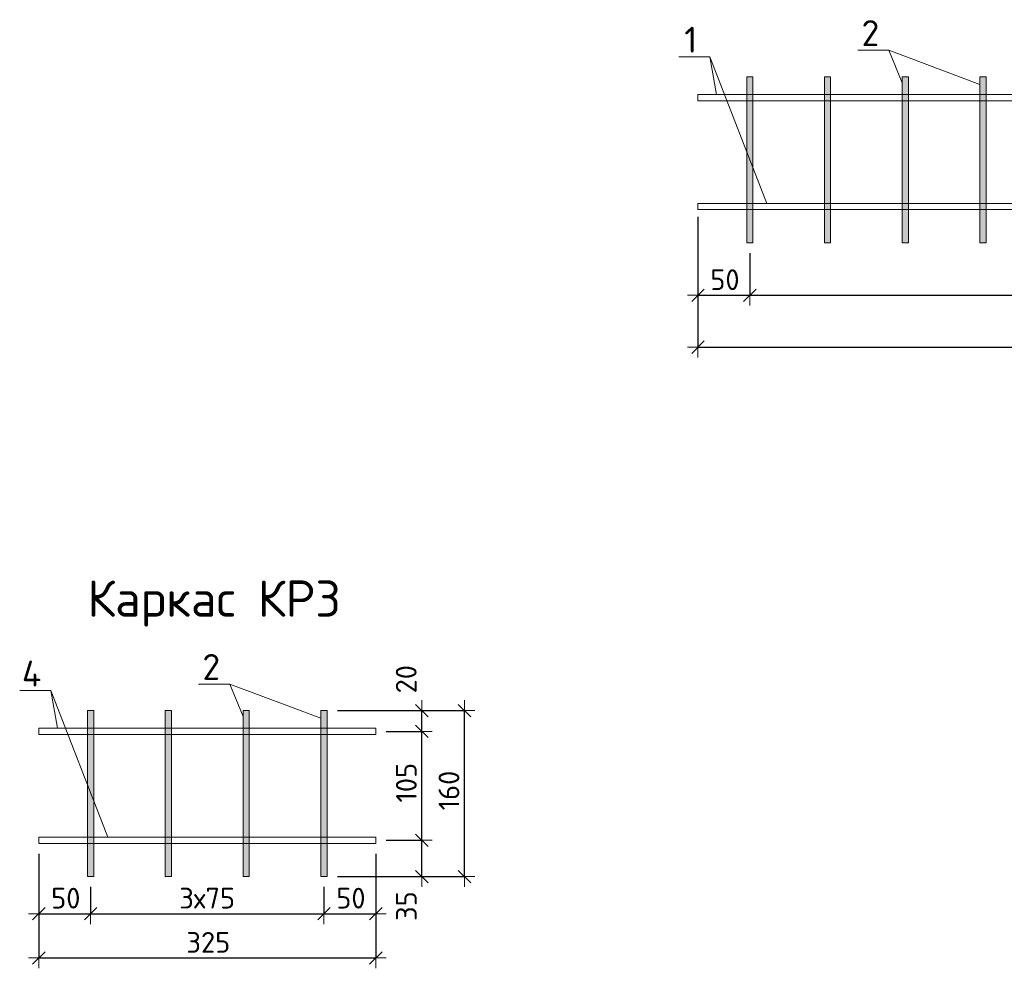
# Model space of a CAD drawing. Header units: metres. Extents: x -1482 to -20, y -441 to -9.
# Tile 2 of 4: x -1481.598 to -1480.648, y -439.471 to -438.556. Entities that reach past the tile are written whole.
import ezdxf

# ---------------------------------------------------------------- set-up
doc = ezdxf.new("R2010")
doc.units = ezdxf.units.M
doc.header["$PDMODE"] = 65
for name, color, linetype, lineweight in [('XR$2$STANDARD_1', 7, 'Continuous', 25), ('XR$2$Размерная линия (1)', 7, 'Continuous', 13), ('XR$2$Текст_ общее_1', 7, 'Continuous', 13), ('XR$2$Фундамент (1)_1', 7, 'Continuous', 35)]:
    doc.layers.add(name, color=color, linetype=linetype, lineweight=lineweight)
doc.styles.add('ISOCPEUR', font='txt')
doc.dimstyles.new('DIMSTYLE_2', dxfattribs={"dimtxt": 0.02, "dimasz": 0.02, "dimexe": 0, "dimexo": 0, "dimgap": 0.01, "dimtad": 2, "dimdec": 0, "dimlfac": 1000, "dimrnd": 5, "dimzin": 12, "dimdsep": 46, "dimtxsty": 'ISOCPEUR', "dimblk1": 'ALL_ML_STRICH', "dimblk2": 'ALL_ML_STRICH', "dimsah": 1, "dimcen": 0, "dimclrd": 7, "dimclre": 256, "dimclrt": 7, "dimadec": 0, "dimazin": 0, "dimtfac": 1, "dimtdec": 0, "dimtix": 1, "dimtmove": 2, "dimatfit": 3, "dimfxl": 0, "dimtzin": 0, "dimlwd": 0, "dimlwe": -3, "dimarcsym": 0})
doc.dimstyles.new('DIMSTYLE_3', dxfattribs={"dimtxt": 0.02, "dimasz": 0.02, "dimexe": 0, "dimexo": 0, "dimgap": 0.01, "dimtad": 2, "dimdec": 0, "dimlfac": 1000, "dimrnd": 5, "dimzin": 12, "dimdsep": 46, "dimtxsty": 'ISOCPEUR', "dimblk1": 'ALL_ML_STRICH', "dimblk2": 'ALL_ML_STRICH', "dimsah": 1, "dimcen": 0, "dimclrd": 7, "dimclre": 256, "dimclrt": 7, "dimadec": 0, "dimazin": 0, "dimtfac": 1, "dimtdec": 0, "dimtix": 1, "dimtmove": 2, "dimatfit": 3, "dimfxl": 0, "dimtzin": 0, "dimlwd": 0, "dimlwe": -3, "dimarcsym": 0})
doc.dimstyles.new('DIMSTYLE_5', dxfattribs={"dimtxt": 0.02, "dimasz": 0.02, "dimexe": 0, "dimexo": 0, "dimgap": 0.01, "dimtad": 2, "dimdec": 0, "dimlfac": 1000, "dimrnd": 5, "dimzin": 12, "dimdsep": 46, "dimtxsty": 'ISOCPEUR', "dimblk1": 'ALL_ML_STRICH', "dimblk2": 'ALL_ML_STRICH', "dimsah": 1, "dimcen": 0, "dimclrd": 7, "dimclre": 256, "dimclrt": 7, "dimadec": 0, "dimazin": 0, "dimtfac": 1, "dimtdec": 0, "dimtix": 1, "dimtmove": 2, "dimatfit": 3, "dimfxl": 0, "dimtvp": 1.2, "dimtzin": 0, "dimlwd": 0, "dimlwe": -3, "dimarcsym": 0})

# ---------------------------------------------------------------- blocks, each defined once
blk = doc.blocks.new('ALL_ML_STRICH')
at = {"color": 0, "linetype": 'ByBlock', "lineweight": -2}
for p, q in [((0, -0.5), (0, 0.5)), ((-1, 0), (0.5, 0)), ((-0.3, -0.3), (0.3, 0.3))]:
    blk.add_line(p, q, dxfattribs=at)
blk = doc.blocks.new('*D5')
at = {"layer": 'DEFPOINTS', "color": 7, "linetype": 'Continuous', "lineweight": 13, "transparency": 33554687}
for p in [(-1480.94341, -438.73945), (-1480.09341, -438.73945), (-1480.94341, -438.87209)]:
    blk.add_point(p, dxfattribs=at)
at = {"layer": 'XR$2$Размерная линия (1)', "color": 9, "linetype": 'Continuous', "lineweight": -2, "true_color": 0xc7c7c7, "transparency": 33554687}
for p, q in [((-1480.94341, -438.75945), (-1480.94341, -438.87209)), ((-1480.09341, -438.75945), (-1480.09341, -438.87209))]:
    blk.add_line(p, q, dxfattribs=at)
at = {"layer": 'XR$2$Размерная линия (1)', "color": 7, "linetype": 'Continuous', "lineweight": -2, "transparency": 33554687}
blk.add_line((-1480.94341, -438.87209), (-1480.09341, -438.87209), dxfattribs=at)
at = {"layer": 'XR$2$Размерная линия (1)', "color": 7, "linetype": 'Continuous', "lineweight": 13, "transparency": 33554687, "xscale": 0.02, "yscale": 0.02, "zscale": 0.02, "rotation": 180}
blk.add_blockref('ALL_ML_STRICH', (-1480.94341, -438.87209), dxfattribs=at)
at = {"layer": 'XR$2$Размерная линия (1)', "color": 7, "linetype": 'Continuous', "lineweight": 13, "transparency": 33554687, "xscale": 0.02, "yscale": 0.02, "zscale": 0.02}
blk.add_blockref('ALL_ML_STRICH', (-1480.09341, -438.87209), dxfattribs=at)
at = {"layer": 'XR$2$Размерная линия (1)', "color": 7, "linetype": 'Continuous', "lineweight": 13, "transparency": 33554687, "insert": (-1480.51741, -438.85709), "char_height": 0.02, "width": 0.06, "attachment_point": 5, "style": 'ISOCPEUR'}
blk.add_mtext('\\A1;{850}', dxfattribs=at)
blk = doc.blocks.new('*D6')
at = {"layer": 'DEFPOINTS', "color": 7, "linetype": 'Continuous', "lineweight": 13, "transparency": 33554687}
for p in [(-1480.94341, -438.73645), (-1480.89341, -438.77145), (-1480.94341, -438.82209)]:
    blk.add_point(p, dxfattribs=at)
at = {"layer": 'XR$2$Размерная линия (1)', "color": 9, "linetype": 'Continuous', "lineweight": -2, "true_color": 0xc7c7c7, "transparency": 33554687}
for p, q in [((-1480.94341, -438.74645), (-1480.94341, -438.82209)), ((-1480.89341, -438.78145), (-1480.89341, -438.82209))]:
    blk.add_line(p, q, dxfattribs=at)
at = {"layer": 'XR$2$Размерная линия (1)', "color": 7, "linetype": 'Continuous', "lineweight": -2, "transparency": 33554687}
blk.add_line((-1480.94341, -438.82209), (-1480.89341, -438.82209), dxfattribs=at)
at = {"layer": 'XR$2$Размерная линия (1)', "color": 7, "linetype": 'Continuous', "lineweight": 13, "transparency": 33554687, "xscale": 0.02, "yscale": 0.02, "zscale": 0.02, "rotation": 180}
blk.add_blockref('ALL_ML_STRICH', (-1480.94341, -438.82209), dxfattribs=at)
at = {"layer": 'XR$2$Размерная линия (1)', "color": 7, "linetype": 'Continuous', "lineweight": 13, "transparency": 33554687, "xscale": 0.02, "yscale": 0.02, "zscale": 0.02}
blk.add_blockref('ALL_ML_STRICH', (-1480.89341, -438.82209), dxfattribs=at)
at = {"layer": 'XR$2$Размерная линия (1)', "color": 7, "linetype": 'Continuous', "lineweight": 13, "transparency": 33554687, "insert": (-1480.91741, -438.80709), "char_height": 0.02, "width": 0.04, "attachment_point": 5, "style": 'ISOCPEUR'}
blk.add_mtext('\\A1;{50}', dxfattribs=at)
blk = doc.blocks.new('*D7')
at = {"layer": 'DEFPOINTS', "color": 7, "linetype": 'Continuous', "lineweight": 13, "transparency": 33554687}
for p in [(-1480.89341, -438.77145), (-1480.14341, -438.77145), (-1480.89341, -438.82209)]:
    blk.add_point(p, dxfattribs=at)
at = {"layer": 'XR$2$Размерная линия (1)', "color": 9, "linetype": 'Continuous', "lineweight": -2, "true_color": 0xc7c7c7, "transparency": 33554687}
for p, q in [((-1480.89341, -438.78145), (-1480.89341, -438.82209)), ((-1480.14341, -438.78145), (-1480.14341, -438.82209))]:
    blk.add_line(p, q, dxfattribs=at)
at = {"layer": 'XR$2$Размерная линия (1)', "color": 7, "linetype": 'Continuous', "lineweight": -2, "transparency": 33554687}
blk.add_line((-1480.89341, -438.82209), (-1480.14341, -438.82209), dxfattribs=at)
at = {"layer": 'XR$2$Размерная линия (1)', "color": 7, "linetype": 'Continuous', "lineweight": 13, "transparency": 33554687, "xscale": 0.02, "yscale": 0.02, "zscale": 0.02, "rotation": 180}
blk.add_blockref('ALL_ML_STRICH', (-1480.89341, -438.82209), dxfattribs=at)
at = {"layer": 'XR$2$Размерная линия (1)', "color": 7, "linetype": 'Continuous', "lineweight": 13, "transparency": 33554687, "xscale": 0.02, "yscale": 0.02, "zscale": 0.02}
blk.add_blockref('ALL_ML_STRICH', (-1480.14341, -438.82209), dxfattribs=at)
at = {"layer": 'XR$2$Размерная линия (1)', "color": 7, "linetype": 'Continuous', "lineweight": 13, "transparency": 33554687, "insert": (-1480.55041, -438.79709), "char_height": 0.02, "width": 0.001, "attachment_point": 1, "line_spacing_factor": 0.60241, "style": 'ISOCPEUR'}
blk.add_mtext('10х75', dxfattribs=at)
blk = doc.blocks.new('*D13')
at = {"layer": 'DEFPOINTS', "color": 7, "linetype": 'Continuous', "lineweight": 13, "transparency": 33554687}
for p in [(-1481.30113, -439.22257), (-1481.30113, -439.38257), (-1481.16858, -439.38257)]:
    blk.add_point(p, dxfattribs=at)
at = {"layer": 'XR$2$Размерная линия (1)', "color": 9, "linetype": 'Continuous', "lineweight": -2, "true_color": 0xc7c7c7, "transparency": 33554687}
for p, q in [((-1481.28113, -439.22257), (-1481.16858, -439.22257)), ((-1481.28113, -439.38257), (-1481.16858, -439.38257))]:
    blk.add_line(p, q, dxfattribs=at)
at = {"layer": 'XR$2$Размерная линия (1)', "color": 7, "linetype": 'Continuous', "lineweight": -2, "transparency": 33554687}
blk.add_line((-1481.16858, -439.38257), (-1481.16858, -439.22257), dxfattribs=at)
at = {"layer": 'XR$2$Размерная линия (1)', "color": 7, "linetype": 'Continuous', "lineweight": 13, "transparency": 33554687, "xscale": 0.02, "yscale": 0.02, "zscale": 0.02}
for p, rotation in [((-1481.16858, -439.22257), 90), ((-1481.16858, -439.38257), 270)]:
    blk.add_blockref('ALL_ML_STRICH', p, dxfattribs=dict(at, rotation=rotation))
at = {"layer": 'XR$2$Размерная линия (1)', "color": 7, "linetype": 'Continuous', "lineweight": 13, "transparency": 33554687, "insert": (-1481.18358, -439.29957), "char_height": 0.02, "width": 0.06, "attachment_point": 5, "rotation": 90, "style": 'ISOCPEUR'}
blk.add_mtext('\\A1;{160}', dxfattribs=at)
blk = doc.blocks.new('*D14')
at = {"layer": 'DEFPOINTS', "color": 7, "linetype": 'Continuous', "lineweight": 13, "transparency": 33554687}
for p in [(-1481.57913, -439.35057), (-1481.25413, -439.35057), (-1481.57913, -439.461)]:
    blk.add_point(p, dxfattribs=at)
at = {"layer": 'XR$2$Размерная линия (1)', "color": 9, "linetype": 'Continuous', "lineweight": -2, "true_color": 0xc7c7c7, "transparency": 33554687}
for p, q in [((-1481.57913, -439.37057), (-1481.57913, -439.461)), ((-1481.25413, -439.37057), (-1481.25413, -439.461))]:
    blk.add_line(p, q, dxfattribs=at)
at = {"layer": 'XR$2$Размерная линия (1)', "color": 7, "linetype": 'Continuous', "lineweight": -2, "transparency": 33554687}
blk.add_line((-1481.57913, -439.461), (-1481.25413, -439.461), dxfattribs=at)
at = {"layer": 'XR$2$Размерная линия (1)', "color": 7, "linetype": 'Continuous', "lineweight": 13, "transparency": 33554687, "xscale": 0.02, "yscale": 0.02, "zscale": 0.02, "rotation": 180}
blk.add_blockref('ALL_ML_STRICH', (-1481.57913, -439.461), dxfattribs=at)
at = {"layer": 'XR$2$Размерная линия (1)', "color": 7, "linetype": 'Continuous', "lineweight": 13, "transparency": 33554687, "xscale": 0.02, "yscale": 0.02, "zscale": 0.02}
blk.add_blockref('ALL_ML_STRICH', (-1481.25413, -439.461), dxfattribs=at)
at = {"layer": 'XR$2$Размерная линия (1)', "color": 7, "linetype": 'Continuous', "lineweight": 13, "transparency": 33554687, "insert": (-1481.41563, -439.446), "char_height": 0.02, "width": 0.06, "attachment_point": 5, "style": 'ISOCPEUR'}
blk.add_mtext('\\A1;{325}', dxfattribs=at)
blk = doc.blocks.new('*D15')
at = {"layer": 'DEFPOINTS', "color": 7, "linetype": 'Continuous', "lineweight": 13, "transparency": 33554687}
for p in [(-1481.25413, -439.34757), (-1481.30113, -439.38257), (-1481.20968, -439.38257)]:
    blk.add_point(p, dxfattribs=at)
at = {"layer": 'XR$2$Размерная линия (1)', "color": 9, "linetype": 'Continuous', "lineweight": -2, "true_color": 0xc7c7c7, "transparency": 33554687}
for p, q in [((-1481.24413, -439.34757), (-1481.20968, -439.34757)), ((-1481.29113, -439.38257), (-1481.20968, -439.38257))]:
    blk.add_line(p, q, dxfattribs=at)
at = {"layer": 'XR$2$Размерная линия (1)', "color": 7, "linetype": 'Continuous', "lineweight": -2, "transparency": 33554687}
blk.add_line((-1481.20968, -439.38257), (-1481.20968, -439.34757), dxfattribs=at)
at = {"layer": 'XR$2$Размерная линия (1)', "color": 7, "linetype": 'Continuous', "lineweight": 13, "transparency": 33554687, "xscale": 0.02, "yscale": 0.02, "zscale": 0.02}
for p, rotation in [((-1481.20968, -439.34757), 90), ((-1481.20968, -439.38257), 270)]:
    blk.add_blockref('ALL_ML_STRICH', p, dxfattribs=dict(at, rotation=rotation))
at = {"layer": 'XR$2$Размерная линия (1)', "color": 7, "linetype": 'Continuous', "lineweight": 13, "transparency": 33554687, "insert": (-1481.22465, -439.41102), "char_height": 0.02, "width": 0.04, "attachment_point": 5, "rotation": 90, "style": 'ISOCPEUR'}
blk.add_mtext('\\A1;{35}', dxfattribs=at)
blk = doc.blocks.new('*D16')
at = {"layer": 'DEFPOINTS', "color": 7, "linetype": 'Continuous', "lineweight": 13, "transparency": 33554687}
for p in [(-1481.25413, -439.24257), (-1481.25413, -439.34757), (-1481.20968, -439.34757)]:
    blk.add_point(p, dxfattribs=at)
at = {"layer": 'XR$2$Размерная линия (1)', "color": 9, "linetype": 'Continuous', "lineweight": -2, "true_color": 0xc7c7c7, "transparency": 33554687}
for p, q in [((-1481.24413, -439.24257), (-1481.20968, -439.24257)), ((-1481.24413, -439.34757), (-1481.20968, -439.34757))]:
    blk.add_line(p, q, dxfattribs=at)
at = {"layer": 'XR$2$Размерная линия (1)', "color": 7, "linetype": 'Continuous', "lineweight": -2, "transparency": 33554687}
blk.add_line((-1481.20968, -439.34757), (-1481.20968, -439.24257), dxfattribs=at)
at = {"layer": 'XR$2$Размерная линия (1)', "color": 7, "linetype": 'Continuous', "lineweight": 13, "transparency": 33554687, "xscale": 0.02, "yscale": 0.02, "zscale": 0.02}
for p, rotation in [((-1481.20968, -439.24257), 90), ((-1481.20968, -439.34757), 270)]:
    blk.add_blockref('ALL_ML_STRICH', p, dxfattribs=dict(at, rotation=rotation))
at = {"layer": 'XR$2$Размерная линия (1)', "color": 7, "linetype": 'Continuous', "lineweight": 13, "transparency": 33554687, "insert": (-1481.22468, -439.29207), "char_height": 0.02, "width": 0.06, "attachment_point": 5, "rotation": 90, "style": 'ISOCPEUR'}
blk.add_mtext('\\A1;{105}', dxfattribs=at)
blk = doc.blocks.new('*D17')
at = {"layer": 'DEFPOINTS', "color": 7, "linetype": 'Continuous', "lineweight": 13, "transparency": 33554687}
for p in [(-1481.30113, -439.22257), (-1481.25413, -439.24257), (-1481.20968, -439.24257)]:
    blk.add_point(p, dxfattribs=at)
at = {"layer": 'XR$2$Размерная линия (1)', "color": 9, "linetype": 'Continuous', "lineweight": -2, "true_color": 0xc7c7c7, "transparency": 33554687}
for p, q in [((-1481.29113, -439.22257), (-1481.20968, -439.22257)), ((-1481.24413, -439.24257), (-1481.20968, -439.24257))]:
    blk.add_line(p, q, dxfattribs=at)
at = {"layer": 'XR$2$Размерная линия (1)', "color": 7, "linetype": 'Continuous', "lineweight": -2, "transparency": 33554687}
blk.add_line((-1481.20968, -439.24257), (-1481.20968, -439.22257), dxfattribs=at)
at = {"layer": 'XR$2$Размерная линия (1)', "color": 7, "linetype": 'Continuous', "lineweight": 13, "transparency": 33554687, "xscale": 0.02, "yscale": 0.02, "zscale": 0.02}
for p, rotation in [((-1481.20968, -439.22257), 90), ((-1481.20968, -439.24257), 270)]:
    blk.add_blockref('ALL_ML_STRICH', p, dxfattribs=dict(at, rotation=rotation))
at = {"layer": 'XR$2$Размерная линия (1)', "color": 7, "linetype": 'Continuous', "lineweight": 13, "transparency": 33554687, "insert": (-1481.2248, -439.19228), "char_height": 0.02, "width": 0.04, "attachment_point": 5, "rotation": 90, "style": 'ISOCPEUR'}
blk.add_mtext('\\A1;{20}', dxfattribs=at)
blk = doc.blocks.new('*D18')
at = {"layer": 'DEFPOINTS', "color": 7, "linetype": 'Continuous', "lineweight": 13, "transparency": 33554687}
for p in [(-1481.57913, -439.35057), (-1481.52913, -439.38257), (-1481.57913, -439.41837)]:
    blk.add_point(p, dxfattribs=at)
at = {"layer": 'XR$2$Размерная линия (1)', "color": 9, "linetype": 'Continuous', "lineweight": -2, "true_color": 0xc7c7c7, "transparency": 33554687}
for p, q in [((-1481.57913, -439.36057), (-1481.57913, -439.41837)), ((-1481.52913, -439.39257), (-1481.52913, -439.41837))]:
    blk.add_line(p, q, dxfattribs=at)
at = {"layer": 'XR$2$Размерная линия (1)', "color": 7, "linetype": 'Continuous', "lineweight": -2, "transparency": 33554687}
blk.add_line((-1481.57913, -439.41837), (-1481.52913, -439.41837), dxfattribs=at)
at = {"layer": 'XR$2$Размерная линия (1)', "color": 7, "linetype": 'Continuous', "lineweight": 13, "transparency": 33554687, "xscale": 0.02, "yscale": 0.02, "zscale": 0.02, "rotation": 180}
blk.add_blockref('ALL_ML_STRICH', (-1481.57913, -439.41837), dxfattribs=at)
at = {"layer": 'XR$2$Размерная линия (1)', "color": 7, "linetype": 'Continuous', "lineweight": 13, "transparency": 33554687, "xscale": 0.02, "yscale": 0.02, "zscale": 0.02}
blk.add_blockref('ALL_ML_STRICH', (-1481.52913, -439.41837), dxfattribs=at)
at = {"layer": 'XR$2$Размерная линия (1)', "color": 7, "linetype": 'Continuous', "lineweight": 13, "transparency": 33554687, "insert": (-1481.55313, -439.40337), "char_height": 0.02, "width": 0.04, "attachment_point": 5, "style": 'ISOCPEUR'}
blk.add_mtext('\\A1;{50}', dxfattribs=at)
blk = doc.blocks.new('*D19')
at = {"layer": 'DEFPOINTS', "color": 7, "linetype": 'Continuous', "lineweight": 13, "transparency": 33554687}
for p in [(-1481.52913, -439.38257), (-1481.30413, -439.38257), (-1481.52913, -439.41837)]:
    blk.add_point(p, dxfattribs=at)
at = {"layer": 'XR$2$Размерная линия (1)', "color": 9, "linetype": 'Continuous', "lineweight": -2, "true_color": 0xc7c7c7, "transparency": 33554687}
for p, q in [((-1481.52913, -439.39257), (-1481.52913, -439.41837)), ((-1481.30413, -439.39257), (-1481.30413, -439.41837))]:
    blk.add_line(p, q, dxfattribs=at)
at = {"layer": 'XR$2$Размерная линия (1)', "color": 7, "linetype": 'Continuous', "lineweight": -2, "transparency": 33554687}
blk.add_line((-1481.52913, -439.41837), (-1481.30413, -439.41837), dxfattribs=at)
at = {"layer": 'XR$2$Размерная линия (1)', "color": 7, "linetype": 'Continuous', "lineweight": 13, "transparency": 33554687, "xscale": 0.02, "yscale": 0.02, "zscale": 0.02, "rotation": 180}
blk.add_blockref('ALL_ML_STRICH', (-1481.52913, -439.41837), dxfattribs=at)
at = {"layer": 'XR$2$Размерная линия (1)', "color": 7, "linetype": 'Continuous', "lineweight": 13, "transparency": 33554687, "xscale": 0.02, "yscale": 0.02, "zscale": 0.02}
blk.add_blockref('ALL_ML_STRICH', (-1481.30413, -439.41837), dxfattribs=at)
at = {"layer": 'XR$2$Размерная линия (1)', "color": 7, "linetype": 'Continuous', "lineweight": 13, "transparency": 33554687, "insert": (-1481.44363, -439.39337), "char_height": 0.02, "width": 0.001, "attachment_point": 1, "line_spacing_factor": 0.60241, "style": 'ISOCPEUR'}
blk.add_mtext('3х75', dxfattribs=at)
blk = doc.blocks.new('*D20')
at = {"layer": 'DEFPOINTS', "color": 7, "linetype": 'Continuous', "lineweight": 13, "transparency": 33554687}
for p in [(-1481.25413, -439.35057), (-1481.30413, -439.38257), (-1481.30413, -439.41837)]:
    blk.add_point(p, dxfattribs=at)
at = {"layer": 'XR$2$Размерная линия (1)', "color": 9, "linetype": 'Continuous', "lineweight": -2, "true_color": 0xc7c7c7, "transparency": 33554687}
for p, q in [((-1481.25413, -439.36057), (-1481.25413, -439.41837)), ((-1481.30413, -439.39257), (-1481.30413, -439.41837))]:
    blk.add_line(p, q, dxfattribs=at)
at = {"layer": 'XR$2$Размерная линия (1)', "color": 7, "linetype": 'Continuous', "lineweight": -2, "transparency": 33554687}
blk.add_line((-1481.30413, -439.41837), (-1481.25413, -439.41837), dxfattribs=at)
at = {"layer": 'XR$2$Размерная линия (1)', "color": 7, "linetype": 'Continuous', "lineweight": 13, "transparency": 33554687, "xscale": 0.02, "yscale": 0.02, "zscale": 0.02, "rotation": 180}
blk.add_blockref('ALL_ML_STRICH', (-1481.30413, -439.41837), dxfattribs=at)
at = {"layer": 'XR$2$Размерная линия (1)', "color": 7, "linetype": 'Continuous', "lineweight": 13, "transparency": 33554687, "xscale": 0.02, "yscale": 0.02, "zscale": 0.02}
blk.add_blockref('ALL_ML_STRICH', (-1481.25413, -439.41837), dxfattribs=at)
at = {"layer": 'XR$2$Размерная линия (1)', "color": 7, "linetype": 'Continuous', "lineweight": 13, "transparency": 33554687, "insert": (-1481.27813, -439.40337), "char_height": 0.02, "width": 0.04, "attachment_point": 5, "style": 'ISOCPEUR'}
blk.add_mtext('\\A1;{50}', dxfattribs=at)

msp = doc.modelspace()

# ---------------------------------------------------------------- hatches: boundary and pattern name
at = {"layer": 'XR$2$Фундамент (1)_1', "linetype": 'Continuous', "lineweight": 13, "transparency": 33554687}
for points in [[(-1480.89041, -438.61145), (-1480.89641, -438.61145), (-1480.89641, -438.77145), (-1480.89041, -438.77145)], [(-1480.81541, -438.61145), (-1480.82141, -438.61145), (-1480.82141, -438.77145), (-1480.81541, -438.77145)], [(-1480.74041, -438.61145), (-1480.74641, -438.61145), (-1480.74641, -438.77145), (-1480.74041, -438.77145)], [(-1480.66541, -438.61145), (-1480.67141, -438.61145), (-1480.67141, -438.77145), (-1480.66541, -438.77145)], [(-1481.52613, -439.22257), (-1481.53213, -439.22257), (-1481.53213, -439.38257), (-1481.52613, -439.38257)], [(-1481.45113, -439.22257), (-1481.45713, -439.22257), (-1481.45713, -439.38257), (-1481.45113, -439.38257)], [(-1481.37613, -439.22257), (-1481.38213, -439.22257), (-1481.38213, -439.38257), (-1481.37613, -439.38257)], [(-1481.30113, -439.22257), (-1481.30713, -439.22257), (-1481.30713, -439.38257), (-1481.30113, -439.38257)]]:
    msp.add_hatch(color=7, dxfattribs=at).paths.add_polyline_path(points)

# ---------------------------------------------------------------- linework, layer by layer
at = {"layer": 'XR$2$STANDARD_1', "color": 7, "linetype": 'Continuous', "lineweight": 13, "transparency": 33554687}
for p, q in [((-1480.87685, -438.73345), (-1480.93185, -438.59204)), ((-1480.67141, -438.61882), (-1480.75932, -438.58585)), ((-1481.30713, -439.22993), (-1481.39504, -439.19697)), ((-1481.51257, -439.34457), (-1481.56757, -439.20316))]:
    msp.add_line(p, q, dxfattribs=at)
for points in [[(-1480.92551, -438.62845), (-1480.93185, -438.59204), (-1480.96185, -438.59204)], [(-1480.74641, -438.61713), (-1480.75932, -438.58585), (-1480.78932, -438.58585)], [(-1481.38213, -439.22824), (-1481.39504, -439.19697), (-1481.42504, -439.19697)], [(-1481.56123, -439.23957), (-1481.56757, -439.20316), (-1481.59757, -439.20316)]]:
    msp.add_lwpolyline(points, dxfattribs=at)
for points in [[(-1480.89041, -438.61145), (-1480.89641, -438.61145), (-1480.89641, -438.77145), (-1480.89041, -438.77145), (-1480.89041, -438.61145)], [(-1480.81541, -438.61145), (-1480.82141, -438.61145), (-1480.82141, -438.77145), (-1480.81541, -438.77145), (-1480.81541, -438.61145)], [(-1480.74041, -438.61145), (-1480.74641, -438.61145), (-1480.74641, -438.77145), (-1480.74041, -438.77145), (-1480.74041, -438.61145)], [(-1480.66541, -438.61145), (-1480.67141, -438.61145), (-1480.67141, -438.77145), (-1480.66541, -438.77145), (-1480.66541, -438.61145)], [(-1480.94341, -438.63445), (-1480.09341, -438.63445), (-1480.09341, -438.62845), (-1480.94341, -438.62845), (-1480.94341, -438.63445)], [(-1480.94341, -438.73945), (-1480.09341, -438.73945), (-1480.09341, -438.73345), (-1480.94341, -438.73345), (-1480.94341, -438.73945)], [(-1481.52613, -439.22257), (-1481.53213, -439.22257), (-1481.53213, -439.38257), (-1481.52613, -439.38257), (-1481.52613, -439.22257)], [(-1481.45113, -439.22257), (-1481.45713, -439.22257), (-1481.45713, -439.38257), (-1481.45113, -439.38257), (-1481.45113, -439.22257)], [(-1481.37613, -439.22257), (-1481.38213, -439.22257), (-1481.38213, -439.38257), (-1481.37613, -439.38257), (-1481.37613, -439.22257)], [(-1481.30113, -439.22257), (-1481.30713, -439.22257), (-1481.30713, -439.38257), (-1481.30113, -439.38257), (-1481.30113, -439.22257)], [(-1481.57913, -439.24557), (-1481.25413, -439.24557), (-1481.25413, -439.23957), (-1481.57913, -439.23957), (-1481.57913, -439.24557)], [(-1481.57913, -439.35057), (-1481.25413, -439.35057), (-1481.25413, -439.34457), (-1481.57913, -439.34457), (-1481.57913, -439.35057)]]:
    msp.add_lwpolyline(points, close=True, dxfattribs=at)

# ---------------------------------------------------------------- texts
at = {"layer": 'XR$2$Текст_ общее_1', "color": 7, "linetype": 'Continuous', "lineweight": 13, "transparency": 33554687, "attachment_point": 5, "style": 'ISOCPEUR'}
for s, insert, char_height, width in [('\\A1;{\\fISOCPEUR|i0|b0;\\H0.025000;\\W1.000000;\\C7;2}\\P', (-1480.77706, -438.56932), 0.025, 0.0272222), ('\\A1;{\\fISOCPEUR|i0|b0;\\H0.025000;\\W1.000000;\\C7;1}\\P', (-1480.95035, -438.57566), 0.025, 0.0194444), ('\\A1;{\\fISOCPEUR|i0|b0;\\H0.035000;\\W1.000000;\\C7;Каркас КР3}\\P', (-1481.41007, -439.11926), 0.035, 0.2725333), ('\\A1;{\\fISOCPEUR|i0|b0;\\H0.025000;\\W1.000000;\\C7;2}\\P', (-1481.41278, -439.18044), 0.025, 0.0272222), ('\\A1;{\\fISOCPEUR|i0|b0;\\H0.025000;\\W1.000000;\\C7;4}\\P', (-1481.58607, -439.18678), 0.025, 0.03)]:
    msp.add_mtext(s, dxfattribs=dict(at, insert=insert, char_height=char_height, width=width))

# ---------------------------------------------------------------- dimensions: what is measured, and where the dimension line sits
at = {"layer": 'XR$2$Размерная линия (1)', "color": 7, "linetype": 'Continuous', "lineweight": 13, "transparency": 33554687}
for base, p1, p2, dimstyle, picture, middle in [((-1480.89341, -438.82209), (-1480.94341, -438.74645), (-1480.89341, -438.78145), 'DIMSTYLE_3', '*D6', (-1480.91741, -438.80709)), ((-1480.09341, -438.87209), (-1480.94341, -438.75945), (-1480.09341, -438.75945), 'DIMSTYLE_2', '*D5', (-1480.51741, -438.85709)), ((-1481.25413, -439.461), (-1481.57913, -439.37057), (-1481.25413, -439.37057), 'DIMSTYLE_3', '*D14', (-1481.41563, -439.446)), ((-1481.52913, -439.41837), (-1481.57913, -439.36057), (-1481.52913, -439.39257), 'DIMSTYLE_3', '*D18', (-1481.55313, -439.40337)), ((-1481.25413, -439.41837), (-1481.30413, -439.39257), (-1481.25413, -439.36057), 'DIMSTYLE_3', '*D20', (-1481.27813, -439.40337))]:
    dim = msp.add_linear_dim(base=base, p1=p1, p2=p2, dimstyle=dimstyle, override={"dimpost": '<>', "dimclrd": 7, "dimclre": 9, "dimclrt": 7, "dimlwd": 0, "dimlwe": 65533}, dxfattribs=at)
    dim.commit()
    dim.dimension.update_dxf_attribs({"geometry": picture, "text_midpoint": middle, "dimtype": 160})
for base, p1, p2, text, picture, middle in [((-1480.14341, -438.82209), (-1480.89341, -438.78145), (-1480.14341, -438.78145), '10х75', '*D7', (-1480.51841, -438.81209)), ((-1481.30413, -439.41837), (-1481.52913, -439.39257), (-1481.30413, -439.39257), '3х75', '*D19', (-1481.41663, -439.40837))]:
    dim = msp.add_linear_dim(base=base, p1=p1, p2=p2, text=text, dimstyle='DIMSTYLE_3', override={"dimpost": '<>', "dimclrd": 7, "dimclre": 9, "dimclrt": 7, "dimlwd": 0, "dimlwe": 65533}, dxfattribs=at)
    dim.commit()
    dim.dimension.update_dxf_attribs({"geometry": picture, "text_midpoint": middle, "dimtype": 160})
for base, p1, p2, dimstyle, picture, middle in [((-1481.20968, -439.22257), (-1481.24413, -439.24257), (-1481.29113, -439.22257), 'DIMSTYLE_5', '*D17', (-1481.2248, -439.19228)), ((-1481.16858, -439.22257), (-1481.28113, -439.38257), (-1481.28113, -439.22257), 'DIMSTYLE_3', '*D13', (-1481.18358, -439.29957)), ((-1481.20968, -439.24257), (-1481.24413, -439.34757), (-1481.24413, -439.24257), 'DIMSTYLE_3', '*D16', (-1481.22468, -439.29207)), ((-1481.20968, -439.34757), (-1481.29113, -439.38257), (-1481.24413, -439.34757), 'DIMSTYLE_5', '*D15', (-1481.22465, -439.41102))]:
    dim = msp.add_linear_dim(base=base, p1=p1, p2=p2, angle=90, dimstyle=dimstyle, override={"dimpost": '<>', "dimclrd": 7, "dimclre": 9, "dimclrt": 7, "dimlwd": 0, "dimlwe": 65533}, dxfattribs=at)
    dim.commit()
    dim.dimension.update_dxf_attribs({"geometry": picture, "text_midpoint": middle, "dimtype": 160})

doc.saveas('drawing.dxf')
